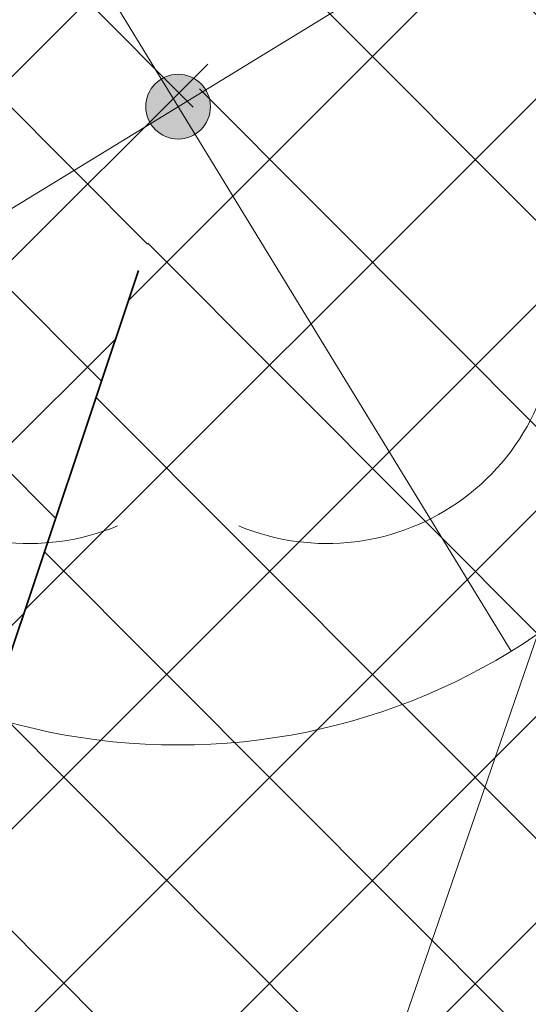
# Model space of a CAD drawing. Header units: metres. Extents: x 6599594 to 6600699, y 5687867 to 5691114.
# Tile 164 of 256: x 6599937.593 to 6599938.379, y 5688839.237 to 5688840.758. Entities that reach past the tile are written whole.
import ezdxf

# ---------------------------------------------------------------- set-up
doc = ezdxf.new("R2010")
doc.units = ezdxf.units.M
doc.header["$MEASUREMENT"] = 0
for name, pattern in [('1', [0]), ('BUF', [0]), ('BUG', [1.5, 1, -0.5]), ('L_0_04', [1.5, 1, -0.5])]:
    doc.linetypes.add(name, pattern=pattern)
doc.layers.get('0').update_dxf_attribs({"color": 253, "linetype": 'CONTINUOUS', "lineweight": 13})
for name, color, linetype, lineweight in [('_kolor chodnik', 50, '1', 5), ('_kolor jezdnia', 4, '1', 0), ('_kolor pobocze', 211, '1', 5), ('_kolor zjazdy kostka', 7, '1', 5), ('_kolor zjazdy tłuczeń', 30, '1', 5), ('_kolor ścieżka @ 1', 10, '1', 0), ('_obrzeze', 10, 'BUG', 35), ('_wycinka', 10, 'BUF', 15), ('OT_Komunikacja', 7, 'CONTINUOUS', 0), ('OT_ZagospodarowanieTerenu', 7, 'CONTINUOUS', 0), ('OT_ZagospodarowanieTerenu_P', 7, 'CONTINUOUS', 0)]:
    doc.layers.add(name, color=color, linetype=linetype, lineweight=lineweight)
pattern_1 = [(45, (0, 0), (-0.1414213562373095, 0.1414213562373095), []), (135, (0, 0), (-0.1414213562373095, -0.1414213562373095), [])]

# ---------------------------------------------------------------- blocks, each defined once
blk = doc.blocks.new('ddddd')
at = {"layer": '_wycinka'}
for p, q in [((6600244.106448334, 5690836.218476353), (6600245.135551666, 5690834.535523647)), ((6600245.462476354, 5690835.891551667), (6600243.779523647, 5690834.862448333))]:
    blk.add_line(p, q, dxfattribs=at)
blk.add_circle((6600244.621, 5690835.377), 0.986329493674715, dxfattribs=at)
blk = doc.blocks.new('147')
at = {"linetype": 'Continuous', "lineweight": 18}
blk.add_hatch(color=0, dxfattribs=at).paths.add_polyline_path([(0, -0.1, 1), (0, 0.1, 1)])
at = {"color": 0, "linetype": 'Continuous', "lineweight": 18}
blk.add_circle((0, 0), 0.1, dxfattribs=at)
for centre, radius, start, end in [((0, 0.8), 0.7, 29.8459319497, 150.1540680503), ((-0.7700000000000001, 0.25), 0.7, 101.6336339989, 222.6626941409), ((0.7700000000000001, 0.25), 0.7, 317.3373058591, 78.3663660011), ((-0.4600000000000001, -0.6400000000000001), 0.71, 174.3693172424, 292.5572466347), ((0.4600000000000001, -0.6400000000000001), 0.71, 247.4427533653, 5.630682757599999)]:
    blk.add_arc(centre, radius, start, end, dxfattribs=at)

msp = doc.modelspace()

# ---------------------------------------------------------------- hatches: boundary and pattern name
at = {"layer": '_kolor chodnik'}
h = msp.add_hatch(dxfattribs=at)
h.set_pattern_fill('ANSI37', color=256, scale=1.6)
h.set_pattern_definition(pattern_1)
h.paths.add_polyline_path([(6599849.938171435, 5688542.085872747), (6599852.232147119, 5688548.938742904), (6599853.573135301, 5688548.489851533), (6599853.827082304, 5688549.248475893), (6599851.793849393, 5688549.929093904), (6599849.895278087, 5688548.982823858), (6599847.823506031, 5688542.793750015)])
edge = h.paths.add_edge_path()
edge.add_line((6600018.106075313, 5689087.454911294), (6600022.42781917, 5689091.229234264))
edge.add_line((6600022.42781917, 5689091.229234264), (6600020.233254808, 5689093.742094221))
edge.add_line((6600020.233254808, 5689093.742094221), (6600017.159471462, 5689091.057656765))
edge.add_arc((6600023.275194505, 5689085.385140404), 8.34143334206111, 137.1531558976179, 148.8016577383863)
edge.add_line((6600016.140105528, 5689089.706021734), (6600018.106075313, 5689087.454911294))
h.paths.add_polyline_path([(6600038.501784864, 5689187.59229436), (6600037.906968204, 5689187.700586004), (6600037.638296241, 5689186.224843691), (6600038.240083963, 5689186.115282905)])
h.paths.add_polyline_path([(6600069.098302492, 5689360.276020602), (6600068.321239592, 5689360.413462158), (6600068.064048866, 5689358.936495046), (6600068.836639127, 5689358.799546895)])
h.paths.add_polyline_path([(6600082.393785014, 5689362.950258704), (6600082.941124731, 5689366.103121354), (6600081.481377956, 5689366.361351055), (6600080.923159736, 5689363.210828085)])
h.paths.add_polyline_path([(6600074.022236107, 5689388.065861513), (6600072.983907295, 5689388.249860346), (6600072.723374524, 5689386.772538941), (6600073.760538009, 5689386.588865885)])
h.paths.add_polyline_path([(6600105.602402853, 5689486.45426531), (6600106.738797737, 5689489.760539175), (6600105.28818975, 5689490.281952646), (6600104.132785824, 5689486.965912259)])
h.paths.add_polyline_path([(6600132.519778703, 5689678.737346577), (6600131.636986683, 5689678.922259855), (6600131.330470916, 5689677.453953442), (6600132.212256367, 5689677.269208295)])
h.paths.add_polyline_path([(6600156.649397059, 5689798.7449027), (6600156.48800471, 5689797.95886096), (6600157.450195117, 5689797.757316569), (6600157.615023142, 5689798.542205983)])
h.paths.add_polyline_path([(6600189.055358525, 5689948.643107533), (6600187.902868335, 5689948.884512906), (6600187.600024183, 5689947.417400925), (6600188.748131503, 5689947.176379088)])
edge = h.paths.add_edge_path()
edge.add_line((6600204.459383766, 5690032.969035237), (6600204.153258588, 5690031.227801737))
edge.add_arc((6600202.328347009, 5690027.299936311), 4.331100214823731, 41.853001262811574, 65.08011546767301, ccw=False)
edge.add_arc((6600032.903931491, 5690051.979071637), 174.020003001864, 352.8070218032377, 353.495463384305)
edge.add_arc((6600202.372679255, 5690027.343587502), 5.999999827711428, 55.12102442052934, 69.64815978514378)
edge = h.paths.add_edge_path()
edge.add_line((6600205.046027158, 5690040.265402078), (6600204.972740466, 5690038.483452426))
edge.add_arc((6600203.986269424, 5690044.401803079), 5.999999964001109, 279.4630688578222, 294.9140560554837)
edge.add_line((6600206.513819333, 5690038.960158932), (6600206.607027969, 5690041.030672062))
edge.add_arc((6600203.986269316, 5690044.401803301), 4.270000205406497, 284.3702444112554, 307.86193139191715, ccw=False)
edge = h.paths.add_edge_path()
edge.add_arc((6600203.547470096, 5690044.558759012), 6.446878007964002, 324.43500910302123, 356.20133685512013, ccw=False)
edge.add_arc((6600203.986269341, 5690044.401803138), 6.000000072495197, 323.2169970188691, 357.4193489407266)
h.paths.add_polyline_path([(6600208.910055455, 5690121.713696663), (6600208.146285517, 5690121.748120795), (6600207.125602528, 5690121.794124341), (6600209.971605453, 5690121.665851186)])
edge = h.paths.add_edge_path()
edge.add_line((6600238.769818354, 5690481.648294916), (6600240.338176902, 5690490.87374652))
edge.add_line((6600240.338176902, 5690490.87374652), (6600241.251295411, 5690510.829461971))
edge.add_line((6600241.251295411, 5690510.829461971), (6600239.524022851, 5690510.928942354))
edge.add_line((6600239.524022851, 5690510.928942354), (6600238.633343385, 5690491.167757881))
edge.add_line((6600238.633343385, 5690491.167757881), (6600234.579716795, 5690467.661262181))
edge.add_line((6600234.579716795, 5690467.661262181), (6600234.449796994, 5690464.966873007))
edge.add_arc((6600242.443669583, 5690464.607462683), 8.001948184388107, 177.4256737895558, 268.2543056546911)
edge.add_line((6600242.199903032, 5690456.609228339), (6600242.216657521, 5690457.359274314))
edge.add_line((6600242.216657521, 5690457.359274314), (6600242.305257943, 5690458.836738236))
edge.add_arc((6600242.444504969, 5690464.607952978), 5.772894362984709, 177.0298084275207, 268.6178439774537, ccw=False)
edge.add_line((6600236.679365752, 5690464.907083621), (6600236.951876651, 5690470.95443634))
edge.add_line((6600236.951876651, 5690470.95443634), (6600238.15078669, 5690478.210832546))
edge.add_line((6600238.15078669, 5690478.210832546), (6600238.769818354, 5690481.648294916))
h.paths.add_polyline_path([(6600238.769818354, 5690481.648294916), (6600238.15078669, 5690478.210832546), (6600239.670056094, 5690477.930590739), (6600240.266710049, 5690481.376366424)])
edge = h.paths.add_edge_path()
edge.add_line((6600223.366500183, 5690460.339976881), (6600223.278629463, 5690457.997544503))
edge.add_arc((6600220.967166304, 5690465.656339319), 7.999999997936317, 286.7940807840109, 300.2738222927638)
edge.add_line((6600225.000231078, 5690458.747331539), (6600225.240084, 5690461.623695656))
edge.add_arc((6600221.105749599, 5690465.648640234), 5.76999998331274, 293.06724424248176, 315.7681070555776, ccw=False)
edge = h.paths.add_edge_path()
edge.add_arc((6600220.025145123, 5690444.676291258), 5.770000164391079, 37.996647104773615, 59.94382588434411, ccw=False)
edge.add_line((6600224.572175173, 5690448.22839199), (6600224.817793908, 5690451.081798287))
edge.add_arc((6600220.025145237, 5690444.676291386), 7.999999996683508, 53.19588653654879, 68.15166733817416)
edge.add_line((6600223.00235276, 5690452.101669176), (6600222.91504296, 5690449.670427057))
edge = h.paths.add_edge_path()
edge.add_arc((6600221.105749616, 5690465.648640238), 7.999999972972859, 328.0222308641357, 357.0132597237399)
edge.add_line((6600229.094882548, 5690465.23180147), (6600229.218816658, 5690467.593604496))
edge.add_line((6600229.218816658, 5690467.593604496), (6600228.218919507, 5690467.645774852))
edge.add_line((6600228.218919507, 5690467.645774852), (6600227.891778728, 5690461.411918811))
h.paths.add_polyline_path([(6600200.980142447, 5690012.236744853), (6600202.317278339, 5690011.956662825), (6600202.522293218, 5690012.935421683), (6600201.182321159, 5690013.216097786)])
h.paths.add_polyline_path([(6600196.457878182, 5689983.98337835), (6600195.202332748, 5689984.246370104), (6600194.899091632, 5689982.777335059), (6600196.150355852, 5689982.515240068)])
edge = h.paths.add_edge_path()
edge.add_line((6600112.305909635, 5689517.991018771), (6600112.691041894, 5689519.807934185))
edge.add_line((6600112.691041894, 5689519.807934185), (6600113.245521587, 5689522.423769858))
edge.add_line((6600113.245521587, 5689522.423769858), (6600111.553124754, 5689522.782507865))
edge.add_line((6600111.553124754, 5689522.782507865), (6600107.405864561, 5689503.21722655))
edge.add_line((6600107.405864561, 5689503.21722655), (6600099.494506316, 5689480.361667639))
edge.add_line((6600099.494506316, 5689480.361667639), (6600099.182814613, 5689478.891218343))
edge.add_arc((6600107.008997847, 5689477.232359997), 8.000059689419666, 168.0325629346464, 257.7529108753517)
edge.add_line((6600105.311960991, 5689469.414366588), (6600105.784990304, 5689471.593619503))
edge.add_arc((6600107.008927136, 5689477.232314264), 5.769999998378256, 168.0321375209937, 257.7533362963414, ccw=False)
edge.add_line((6600101.364343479, 5689478.42879883), (6600101.647245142, 5689479.76342708))
edge.add_line((6600101.647245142, 5689479.76342708), (6600104.132785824, 5689486.965912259))
edge.add_line((6600104.132785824, 5689486.965912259), (6600105.28818975, 5689490.281952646))
edge.add_line((6600105.28818975, 5689490.281952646), (6600108.240043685, 5689498.809726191))
edge.add_line((6600108.240043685, 5689498.809726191), (6600112.305909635, 5689517.991018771))
h.paths.add_polyline_path([(6600136.009573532, 5689645.499114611), (6600138.333647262, 5689645.012304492), (6600138.661671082, 5689646.578318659), (6600134.869459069, 5689647.372651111)])
at = {"layer": '_kolor jezdnia'}
h = msp.add_hatch(dxfattribs=at)
h.set_pattern_fill('ANSI37', color=4, scale=3.5)
h.set_pattern_definition([(45, (0, 0), (-0.3093592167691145, 0.3093592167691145), []), (135, (0, 0), (-0.3093592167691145, -0.3093592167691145), [])])
edge = h.paths.add_edge_path()
edge.add_line((6599833.066047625, 5688539.933393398), (6599850.649511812, 5688527.983462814))
edge.add_arc((6599857.337592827, 5688536.653968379), 10.95025544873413, 169.5012687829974, 232.3548431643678, ccw=False)
edge.add_arc((6599858.085851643, 5688536.618142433), 11.69295282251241, 162.2507788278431, 169.9967502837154, ccw=False)
edge.add_line((6599846.949484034, 5688540.182754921), (6599847.823506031, 5688542.793750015))
edge.add_line((6599847.823506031, 5688542.793750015), (6599849.895278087, 5688548.982823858))
edge.add_line((6599849.895278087, 5688548.982823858), (6599852.434748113, 5688556.56906746))
edge.add_line((6599852.434748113, 5688556.56906746), (6599928.48625871, 5688783.760284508))
edge.add_line((6599928.48625871, 5688783.760284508), (6599931.025728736, 5688791.34652811))
edge.add_line((6599931.025728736, 5688791.34652811), (6599996.657773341, 5688987.411326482))
edge.add_line((6599996.657773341, 5688987.411326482), (6599999.197243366, 5688994.997570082))
edge.add_line((6599999.197243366, 5688994.997570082), (6600021.930100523, 5689062.908193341))
edge.add_line((6600021.930100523, 5689062.908193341), (6600017.620224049, 5689067.371531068))
edge.add_line((6600017.620224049, 5689067.371531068), (6600016.714558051, 5689064.654078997))
edge.add_line((6600016.714558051, 5689064.654078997), (6600012.423620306, 5689051.835617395))
edge.add_line((6600012.423620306, 5689051.835617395), (6600009.884150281, 5689044.249373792))
edge.add_line((6600009.884150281, 5689044.249373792), (6599977.53516164, 5688947.612159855))
edge.add_line((6599977.53516164, 5688947.612159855), (6599974.995691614, 5688940.025916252))
edge.add_line((6599974.995691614, 5688940.025916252), (6599942.096912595, 5688841.746295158))
edge.add_line((6599942.096912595, 5688841.746295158), (6599939.557442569, 5688834.160051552))
edge.add_line((6599939.557442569, 5688834.160051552), (6599882.679288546, 5688664.246042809))
edge.add_line((6599882.679288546, 5688664.246042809), (6599880.139818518, 5688656.659799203))
edge.add_line((6599880.139818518, 5688656.659799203), (6599852.46454386, 5688573.984527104))
edge.add_line((6599852.46454386, 5688573.984527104), (6599842.470137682, 5688544.127903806))
edge.add_arc((6599835.706422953, 5688546.652910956), 7.219660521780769, 248.5480913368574, 339.52856074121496, ccw=False)
h.paths.add_polyline_path([(6600044.653202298, 5689172.271628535), (6600046.276244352, 5689181.431901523), (6600047.759199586, 5689189.801539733), (6600051.0603021, 5689208.432603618), (6600052.368792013, 5689215.817578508), (6600054.808584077, 5689229.587499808), (6600056.11707399, 5689236.972474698), (6600057.346666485, 5689243.912161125), (6600058.655146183, 5689251.297078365), (6600058.831439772, 5689252.292060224), (6600060.098987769, 5689259.445963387), (6600060.139929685, 5689259.677035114), (6600061.407468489, 5689266.830886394), (6600072.329030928, 5689328.470998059), (6600073.637511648, 5689335.855921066), (6600077.337304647, 5689356.73715072), (6600078.820259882, 5689365.106788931), (6600081.142794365, 5689378.214921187), (6600082.538516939, 5689386.092227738), (6600095.187867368, 5689457.483787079), (6600091.082877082, 5689465.8405575), (6600089.043088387, 5689454.328211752), (6600087.870641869, 5689447.711051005), (6600087.560133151, 5689445.958573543), (6600086.562151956, 5689440.326076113), (6600082.433200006, 5689417.022719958), (6600080.95024477, 5689408.65308175), (6600077.202698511, 5689387.502337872), (6600075.719743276, 5689379.132699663), (6600073.469199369, 5689366.430874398), (6600071.986244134, 5689358.061236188), (6600069.98686466, 5689346.776955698), (6600068.591142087, 5689338.899649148), (6600065.559290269, 5689321.78820693), (6600064.163567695, 5689313.910900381), (6600059.719426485, 5689288.828650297), (6600058.323703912, 5689280.951343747), (6600057.563846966, 5689276.662793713), (6600056.168124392, 5689268.785487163), (6600054.804920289, 5689261.091711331), (6600053.409197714, 5689253.21440478), (6600053.264817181, 5689252.399536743), (6600051.869094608, 5689244.522230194), (6600051.183555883, 5689240.653124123), (6600049.787833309, 5689232.775817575), (6600046.593849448, 5689214.749319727), (6600045.198126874, 5689206.872013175), (6600044.41754409, 5689202.466488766), (6600042.934588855, 5689194.096850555), (6600036.429952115, 5689157.38538759), (6600034.946996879, 5689149.01574938), (6600030.579776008, 5689124.367629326), (6600027.529365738, 5689107.151445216), (6600024.895072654, 5689094.014582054), (6600030.583685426, 5689094.264316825), (6600032.945013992, 5689106.191885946), (6600043.170247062, 5689163.901990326)])
edge = h.paths.add_edge_path()
edge.add_line((6600111.106812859, 5689535.144351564), (6600111.256844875, 5689535.85214863))
edge.add_line((6600111.256844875, 5689535.85214863), (6600112.915748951, 5689543.678261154))
edge.add_line((6600112.915748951, 5689543.678261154), (6600117.304772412, 5689564.384094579))
edge.add_line((6600117.304772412, 5689564.384094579), (6600119.067357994, 5689572.699339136))
edge.add_line((6600119.067357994, 5689572.699339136), (6600120.087667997, 5689577.512794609))
edge.add_line((6600120.087667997, 5689577.512794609), (6600121.642890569, 5689584.849775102))
edge.add_line((6600121.642890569, 5689584.849775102), (6600128.436769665, 5689616.900852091))
edge.add_line((6600128.436769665, 5689616.900852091), (6600129.991992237, 5689624.237832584))
edge.add_line((6600129.991992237, 5689624.237832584), (6600132.660554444, 5689636.827148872))
edge.add_line((6600132.660554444, 5689636.827148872), (6600133.208838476, 5689639.444704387))
edge.add_line((6600133.208838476, 5689639.444704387), (6600134.848957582, 5689647.274775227))
edge.add_line((6600134.848957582, 5689647.274775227), (6600138.97649476, 5689666.979995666))
edge.add_line((6600138.97649476, 5689666.979995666), (6600140.51410642, 5689674.320687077))
edge.add_line((6600140.51410642, 5689674.320687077), (6600145.209128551, 5689696.735129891))
edge.add_line((6600145.209128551, 5689696.735129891), (6600146.746740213, 5689704.075821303))
edge.add_line((6600146.746740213, 5689704.075821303), (6600151.462308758, 5689726.588354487))
edge.add_line((6600151.462308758, 5689726.588354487), (6600152.999920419, 5689733.929045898))
edge.add_line((6600152.999920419, 5689733.929045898), (6600155.244070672, 5689744.642813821))
edge.add_line((6600155.244070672, 5689744.642813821), (6600156.781682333, 5689751.983505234))
edge.add_line((6600156.781682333, 5689751.983505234), (6600161.635515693, 5689775.156126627))
edge.add_line((6600161.635515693, 5689775.156126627), (6600163.378142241, 5689783.475576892))
edge.add_line((6600163.378142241, 5689783.475576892), (6600163.850769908, 5689785.731942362))
edge.add_line((6600163.850769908, 5689785.731942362), (6600167.028500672, 5689800.902704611))
edge.add_line((6600167.028500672, 5689800.902704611), (6600179.49088801, 5689860.399222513))
edge.add_line((6600179.49088801, 5689860.399222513), (6600181.233514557, 5689868.718672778))
edge.add_line((6600181.233514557, 5689868.718672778), (6600181.84713393, 5689871.648144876))
edge.add_line((6600181.84713393, 5689871.648144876), (6600183.384745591, 5689878.988836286))
edge.add_line((6600183.384745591, 5689878.988836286), (6600184.935818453, 5689886.393792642))
edge.add_line((6600184.935818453, 5689886.393792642), (6600186.575937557, 5689894.223863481))
edge.add_line((6600186.575937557, 5689894.223863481), (6600194.05133812, 5689929.912074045))
edge.add_line((6600194.05133812, 5689929.912074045), (6600195.691457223, 5689937.742144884))
edge.add_line((6600195.691457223, 5689937.742144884), (6600202.915799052, 5689972.231779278))
edge.add_line((6600202.915799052, 5689972.231779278), (6600204.555918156, 5689980.061850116))
edge.add_line((6600204.555918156, 5689980.061850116), (6600206.062781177, 5689987.255744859))
edge.add_line((6600206.062781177, 5689987.255744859), (6600207.702900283, 5689995.085815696))
edge.add_line((6600207.702900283, 5689995.085815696), (6600210.232559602, 5690007.162628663))
edge.add_line((6600210.232559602, 5690007.162628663), (6600211.694938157, 5690014.144150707))
edge.add_arc((6600028.177652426, 5690052.584442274), 187.5000004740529, 348.1696294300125, 357.4195276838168)
edge.add_line((6600215.487522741, 5690044.142720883), (6600208.310270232, 5690026.480446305))
edge.add_arc((6600032.903933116, 5690051.97907145), 177.2500013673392, 348.1696294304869, 351.7289130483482, ccw=False)
edge.add_line((6600206.38894146, 5690015.640182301), (6600205.966941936, 5690013.625519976))
edge.add_line((6600205.966941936, 5690013.625519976), (6600204.326822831, 5690005.795449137))
edge.add_line((6600204.326822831, 5690005.795449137), (6600197.076961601, 5689971.183982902))
edge.add_line((6600197.076961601, 5689971.183982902), (6600195.334335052, 5689962.864532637))
edge.add_line((6600195.334335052, 5689962.864532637), (6600193.44722506, 5689953.855305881))
edge.add_line((6600193.44722506, 5689953.855305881), (6600191.909227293, 5689946.512771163))
edge.add_line((6600191.909227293, 5689946.512771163), (6600185.496844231, 5689915.899498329))
edge.add_line((6600185.496844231, 5689915.899498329), (6600183.856521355, 5689908.068454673))
edge.add_line((6600183.856521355, 5689908.068454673), (6600182.066605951, 5689899.523243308))
edge.add_line((6600182.066605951, 5689899.523243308), (6600180.32407057, 5689891.204228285))
edge.add_line((6600180.32407057, 5689891.204228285), (6600174.320344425, 5689862.541919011))
edge.add_line((6600174.320344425, 5689862.541919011), (6600172.577809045, 5689854.222903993))
edge.add_line((6600172.577809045, 5689854.222903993), (6600163.663810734, 5689811.666703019))
edge.add_line((6600163.663810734, 5689811.666703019), (6600162.023782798, 5689803.837067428))
edge.add_line((6600162.023782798, 5689803.837067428), (6600160.924220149, 5689798.587659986))
edge.add_line((6600160.924220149, 5689798.587659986), (6600159.279208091, 5689790.734229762))
edge.add_line((6600159.279208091, 5689790.734229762), (6600157.107250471, 5689780.365115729))
edge.add_line((6600157.107250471, 5689780.365115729), (6600155.462238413, 5689772.511685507))
edge.add_line((6600155.462238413, 5689772.511685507), (6600153.380318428, 5689762.572418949))
edge.add_line((6600153.380318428, 5689762.572418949), (6600151.735124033, 5689754.718118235))
edge.add_line((6600151.735124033, 5689754.718118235), (6600148.586504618, 5689739.686336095))
edge.add_line((6600148.586504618, 5689739.686336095), (6600146.885007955, 5689731.563243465))
edge.add_line((6600146.885007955, 5689731.563243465), (6600141.75088822, 5689707.052510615))
edge.add_line((6600141.75088822, 5689707.052510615), (6600140.110896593, 5689699.223048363))
edge.add_line((6600140.110896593, 5689699.223048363), (6600133.483561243, 5689667.583574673))
edge.add_line((6600133.483561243, 5689667.583574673), (6600131.860394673, 5689659.834436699))
edge.add_line((6600131.860394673, 5689659.834436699), (6600131.740984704, 5689659.26436315))
edge.add_line((6600131.740984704, 5689659.26436315), (6600130.117814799, 5689651.515209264))
edge.add_line((6600130.117814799, 5689651.515209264), (6600127.27873359, 5689637.961189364))
edge.add_line((6600127.27873359, 5689637.961189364), (6600126.924568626, 5689636.290366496))
edge.add_line((6600126.924568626, 5689636.290366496), (6600125.166244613, 5689627.995226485))
edge.add_line((6600125.166244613, 5689627.995226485), (6600118.009503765, 5689594.232298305))
edge.add_line((6600118.009503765, 5689594.232298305), (6600116.25117975, 5689585.937158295))
edge.add_line((6600116.25117975, 5689585.937158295), (6600113.665314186, 5689573.737975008))
edge.add_line((6600113.665314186, 5689573.737975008), (6600111.898534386, 5689565.402943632))
edge.add_line((6600111.898534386, 5689565.402943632), (6600104.889982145, 5689532.339115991))
edge.add_line((6600104.889982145, 5689532.339115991), (6600103.22663594, 5689524.492047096))
edge.add_line((6600103.22663594, 5689524.492047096), (6600096.623876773, 5689493.342605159))
edge.add_line((6600096.623876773, 5689493.342605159), (6600094.968986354, 5689485.535427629))
edge.add_line((6600094.968986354, 5689485.535427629), (6600094.300101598, 5689482.379870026))
edge.add_line((6600094.300101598, 5689482.379870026), (6600099.182814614, 5689478.891218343))
edge.add_line((6600099.182814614, 5689478.891218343), (6600099.494506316, 5689480.361667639))
edge.add_line((6600099.494506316, 5689480.361667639), (6600111.106812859, 5689535.144351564))
edge = h.paths.add_edge_path()
edge.add_arc((6600239.213891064, 5690851.400367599), 10.00000000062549, -2.8342403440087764, 76.13703556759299, ccw=False)
edge.add_line((6600249.201658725, 5690850.905901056), (6600249.082723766, 5690848.503524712))
edge.add_line((6600249.082723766, 5690848.503524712), (6600247.016487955, 5690806.767468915))
edge.add_line((6600247.016487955, 5690806.767468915), (6600246.092398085, 5690789.152178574))
edge.add_line((6600246.092398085, 5690789.152178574), (6600233.768116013, 5690572.015170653))
edge.add_line((6600233.768116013, 5690572.015170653), (6600228.959056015, 5690465.296202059))
edge.add_line((6600228.959056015, 5690465.296202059), (6600234.588724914, 5690465.017134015))
edge.add_line((6600234.588724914, 5690465.017134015), (6600239.262540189, 5690571.767576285))
edge.add_line((6600239.262540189, 5690571.767576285), (6600252.50503885, 5690806.400146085))
edge.add_line((6600252.50503885, 5690806.400146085), (6600254.569211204, 5690848.094521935))
edge.add_arc((6600262.559425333, 5690847.6989487), 7.999999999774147, 76.13703557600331, 177.1657596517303, ccw=False)
edge.add_line((6600264.476229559, 5690855.465921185), (6600241.609896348, 5690861.109083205))
edge = h.paths.add_edge_path()
edge.add_line((6600250.031475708, 5690451.625307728), (6600250.231741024, 5690455.772579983))
edge.add_line((6600250.231741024, 5690455.772579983), (6600246.257763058, 5690456.417303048))
edge.add_line((6600246.257763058, 5690456.417303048), (6600242.171761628, 5690456.61060902))
edge.add_arc((6600242.563100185, 5690464.586983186), 7.985968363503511, 176.9123644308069, 267.1911945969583, ccw=False)
edge.add_line((6600234.588724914, 5690465.017134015), (6600228.959056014, 5690465.296202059))
edge.add_arc((6600220.965133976, 5690465.657286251), 8.002072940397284, 267.8289300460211, 357.413716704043, ccw=False)
edge.add_line((6600220.661989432, 5690457.660957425), (6600212.406915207, 5690458.119572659))
edge.add_line((6600212.406915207, 5690458.119572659), (6600208.431872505, 5690457.817501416))
edge.add_line((6600208.431872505, 5690457.817501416), (6600208.233912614, 5690454.548331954))
edge.add_line((6600208.233912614, 5690454.548331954), (6600212.129565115, 5690453.127270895))
edge.add_line((6600212.129565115, 5690453.127270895), (6600218.640548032, 5690452.76554962))
edge.add_line((6600218.640548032, 5690452.76554962), (6600216.486747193, 5690452.885205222))
edge.add_line((6600216.486747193, 5690452.885205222), (6600220.468905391, 5690452.663974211))
edge.add_arc((6600220.025145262, 5690444.676291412), 7.99999997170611, -0.3386579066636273, 86.8201700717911, ccw=False)
edge.add_line((6600228.025005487, 5690444.629006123), (6600227.803602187, 5690439.649256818))
edge.add_line((6600227.803602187, 5690439.649256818), (6600226.885525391, 5690435.936828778))
edge.add_line((6600226.885525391, 5690435.936828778), (6600225.534849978, 5690405.967249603))
edge.add_line((6600225.534849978, 5690405.967249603), (6600226.115199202, 5690402.187514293))
edge.add_line((6600226.115199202, 5690402.187514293), (6600213.445139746, 5690121.008786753))
edge.add_line((6600213.445139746, 5690121.008786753), (6600213.352800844, 5690118.960058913))
edge.add_line((6600213.352800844, 5690118.960058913), (6600209.980184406, 5690044.131649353))
edge.add_arc((6600203.98626942, 5690044.401803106), 5.999999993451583, 257.4162346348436, 357.41934921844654, ccw=False)
edge.add_line((6600202.679069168, 5690038.545931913), (6600201.589735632, 5690033.666039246))
edge.add_line((6600201.589735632, 5690033.666039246), (6600203.67987942, 5690033.199458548))
edge.add_arc((6600202.372679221, 5690027.343587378), 5.999999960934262, -8.27108729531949, 77.41623506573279, ccw=False)
edge.add_line((6600208.310270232, 5690026.480446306), (6600215.487522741, 5690044.142720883))
edge.add_line((6600215.487522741, 5690044.142720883), (6600216.199687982, 5690059.9446614))
edge.add_line((6600216.199687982, 5690059.9446614), (6600216.537356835, 5690067.437056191))
edge.add_line((6600216.537356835, 5690067.437056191), (6600223.893528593, 5690230.66011469))
edge.add_line((6600223.893528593, 5690230.66011469), (6600224.231197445, 5690238.152509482))
edge.add_line((6600224.231197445, 5690238.152509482), (6600233.507835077, 5690443.987992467))
edge.add_arc((6600241.499722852, 5690443.627812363), 7.999999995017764, 87.29208981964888, 177.4195277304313, ccw=False)
edge.add_line((6600241.877677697, 5690451.618879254), (6600246.021541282, 5690451.422886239))
edge.add_line((6600246.021541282, 5690451.422886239), (6600246.427694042, 5690451.44338883))
edge.add_line((6600246.427694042, 5690451.44338883), (6600246.79397003, 5690451.461878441))
edge.add_line((6600246.79397003, 5690451.461878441), (6600250.031475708, 5690451.625307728))
edge = h.paths.add_edge_path()
edge.add_line((6600007.33756506, 5689086.20374581), (6600006.980466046, 5689080.740822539))
edge.add_line((6600006.980466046, 5689080.740822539), (6600007.229745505, 5689080.720859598))
edge.add_line((6600007.229745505, 5689080.720859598), (6600008.093335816, 5689080.601653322))
edge.add_line((6600008.093335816, 5689080.601653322), (6600008.702681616, 5689080.53831051))
edge.add_arc((6600008.140193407, 5689070.554142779), 9.999999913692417, -18.557800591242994, 86.77547804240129, ccw=False)
edge.add_line((6600017.620224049, 5689067.371531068), (6600021.930100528, 5689062.908193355))
edge.add_arc((6599734.83819726, 5689159.011261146), 302.7499967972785, 341.4922000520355, 343.8640860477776)
edge.add_arc((6600034.895369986, 5689072.315877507), 9.581213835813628, 98.63328270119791, 164.5273290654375, ccw=False)
edge.add_line((6600033.457137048, 5689081.788529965), (6600033.832640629, 5689081.798737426))
edge.add_line((6600033.832640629, 5689081.798737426), (6600034.422462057, 5689082.05700874))
edge.add_line((6600034.422462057, 5689082.05700874), (6600036.833623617, 5689082.139040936))
edge.add_line((6600036.833623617, 5689082.139040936), (6600036.730225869, 5689087.148851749))
edge.add_line((6600036.730225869, 5689087.148851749), (6600036.579860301, 5689087.134303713))
edge.add_arc((6600036.479565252, 5689093.136286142), 6.002820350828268, 169.1687651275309, 270.9573417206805, ccw=False)
edge.add_line((6600030.583685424, 5689094.264316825), (6600024.895072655, 5689094.014582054))
edge.add_arc((6600015.200558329, 5689096.162123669), 9.929528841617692, 271.0943432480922, 347.5094668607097, ccw=False)
edge.add_arc((6600014.909438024, 5689089.646776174), 3.446070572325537, 264.4236009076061, 278.0194998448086, ccw=False)
edge.add_line((6600014.574573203, 5689086.217014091), (6600014.299554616, 5689086.232508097))
edge.add_line((6600014.299554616, 5689086.232508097), (6600010.474232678, 5689086.448019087))
edge.add_line((6600010.474232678, 5689086.448019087), (6600007.33756506, 5689086.20374581))
edge = h.paths.add_edge_path()
edge.add_line((6600105.490725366, 5689463.953528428), (6600106.927559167, 5689464.047234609))
edge.add_line((6600106.927559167, 5689464.047234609), (6600107.835, 5689468.66))
edge.add_line((6600107.835, 5689468.66), (6600105.311960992, 5689469.414366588))
edge.add_arc((6600107.008997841, 5689477.232359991), 8.000059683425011, 168.0325628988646, 257.75291091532, ccw=False)
edge.add_line((6600099.182814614, 5689478.891218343), (6600094.300101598, 5689482.379870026))
edge.add_arc((6600586.245114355, 5689378.104238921), 502.8750369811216, 168.032376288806, 169.9522165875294)
edge.add_line((6600091.082877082, 5689465.8405575), (6600095.187867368, 5689457.483787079))
edge.add_arc((6600103.065173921, 5689456.088064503), 8.000000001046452, 77.7533362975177, 169.9524553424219, ccw=False)
edge.add_line((6600104.762140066, 5689463.906012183), (6600105.490725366, 5689463.953528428))
at = {"layer": '_kolor pobocze'}
h = msp.add_hatch(dxfattribs=at)
h.set_pattern_fill('ANSI37', color=256, scale=1.6)
h.set_pattern_definition(pattern_1)
edge = h.paths.add_edge_path()
edge.add_line((6600035.926965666, 5689101.569442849), (6600036.046865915, 5689102.311543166))
edge.add_arc((6600058.171848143, 5689233.778275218), 133.3154772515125, 259.4578941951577, 260.4470163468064, ccw=False)
edge.add_line((6600033.780707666, 5689102.713067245), (6600032.142559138, 5689101.847662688))
edge.add_arc((6599734.838175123, 5689159.011266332), 302.7500195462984, 347.6801154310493, 349.11639019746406, ccw=False)
edge.add_arc((6600036.478170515, 5689093.133441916), 6.000000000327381, 167.68011541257, 271.5571101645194)
edge.add_line((6600036.64121064, 5689087.1356575), (6600036.730491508, 5689087.137804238))
edge.add_line((6600036.730491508, 5689087.137804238), (6600036.712463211, 5689087.887583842))
edge.add_line((6600036.712463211, 5689087.887583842), (6600036.559840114, 5689087.884077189))
edge.add_arc((6600036.482532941, 5689093.14290691), 5.259397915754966, 170.6455005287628, 270.8422131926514, ccw=False)
edge.add_arc((6600545.796425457, 5688991.216220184), 524.6691769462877, 167.9170060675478, 168.7028219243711, ccw=False)
edge.add_line((6600032.751078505, 5689101.044345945), (6600034.011432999, 5689101.917298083))
edge.add_line((6600034.011432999, 5689101.917298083), (6600035.926965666, 5689101.569442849))
edge = h.paths.add_edge_path()
edge.add_line((6600002.828843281, 5688994.032881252), (6600003.066918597, 5688994.74409159))
edge.add_line((6600003.066918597, 5688994.74409159), (6600001.227880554, 5688995.359703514))
edge.add_line((6600001.227880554, 5688995.359703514), (6600000.55876659, 5688996.702196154))
edge.add_line((6600000.55876659, 5688996.702196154), (6600022.641310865, 5689062.67011804))
edge.add_arc((6599734.838193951, 5689159.011262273), 303.5000002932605, 341.4922000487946, 343.8640860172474)
edge.add_arc((6600035.267451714, 5689072.092773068), 9.250000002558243, 91.55711016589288, 163.8640860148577, ccw=False)
edge.add_line((6600035.016098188, 5689081.339357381), (6600036.868703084, 5689081.389717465))
edge.add_line((6600036.868703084, 5689081.389717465), (6600036.850674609, 5689082.139504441))
edge.add_line((6600036.850674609, 5689082.139504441), (6600034.99571817, 5689082.089080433))
edge.add_arc((6600035.267451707, 5689072.092773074), 9.999999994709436, 91.55711014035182, 163.8640860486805)
edge.add_arc((6599734.838192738, 5689159.011262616), 302.7500015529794, 341.4922000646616, 343.8640860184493, ccw=False)
edge.add_line((6600021.930100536, 5689062.908193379), (6599999.748942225, 5688996.645678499))
edge.add_line((6599999.748942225, 5688996.645678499), (6600000.695212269, 5688994.747107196))
edge.add_line((6600000.695212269, 5688994.747107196), (6600002.828843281, 5688994.032881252))
h.paths.add_polyline_path([(6599971.7492186, 5688907.297112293), (6599971.084233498, 5688908.631320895), (6599997.822068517, 5688988.526766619), (6599999.164561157, 5688989.195880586), (6600001.003599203, 5688988.580268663), (6600001.241674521, 5688989.291479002), (6599999.108043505, 5688990.005704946), (6599997.209472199, 5688989.059434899), (6599970.270280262, 5688908.583087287), (6599971.216550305, 5688906.684515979), (6599973.350181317, 5688905.970290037), (6599973.588256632, 5688906.681500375)])
h.paths.add_polyline_path([(6599932.504667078, 5688790.060553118), (6599931.835553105, 5688791.403045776), (6599968.343406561, 5688900.4641754), (6599969.685899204, 5688901.133289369), (6599971.524937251, 5688900.517677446), (6599971.763012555, 5688901.228887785), (6599969.629381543, 5688901.94311373), (6599967.730810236, 5688900.996843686), (6599931.025728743, 5688791.34652811), (6599931.971998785, 5688789.447956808), (6599934.105629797, 5688788.73373086), (6599934.343705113, 5688789.4449412)])
at = {"layer": '_kolor zjazdy kostka'}
h = msp.add_hatch(dxfattribs=at)
h.set_pattern_fill('ANSI37', color=256, scale=1.6)
h.set_pattern_definition(pattern_1)
h.paths.add_polyline_path([(6600244.137440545, 5690813.934732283), (6600242.369522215, 5690814.022127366), (6600242.097568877, 5690808.528921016), (6600243.865482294, 5690808.441426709)])
h.paths.add_polyline_path([(6600247.012128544, 5690806.679412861), (6600247.442736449, 5690815.377295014), (6600247.393289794, 5690814.378518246), (6600247.113277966, 5690808.722537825)])
h.paths.add_polyline_path([(6600242.297085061, 5690788.088808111), (6600240.958726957, 5690788.155683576), (6600240.648818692, 5690782.664569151), (6600241.987258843, 5690782.599147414)])
h.paths.add_polyline_path([(6600245.558275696, 5690780.919298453), (6600246.037231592, 5690789.405686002), (6600244.985820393, 5690788.453468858), (6600244.612601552, 5690781.981345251)])
h.paths.add_polyline_path([(6600241.348405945, 5690723.711515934), (6600242.272017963, 5690722.691689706), (6600242.749709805, 5690731.155680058), (6600241.698138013, 5690730.203317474), (6600241.472690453, 5690726.27550499)])
h.paths.add_polyline_path([(6600225.772794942, 5690394.589141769), (6600224.731429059, 5690393.637598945), (6600224.461246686, 5690387.644646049), (6600225.412923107, 5690386.603142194)])
h.paths.add_polyline_path([(6600223.012390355, 5690333.280720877), (6600223.372595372, 5690341.272607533), (6600222.32835346, 5690340.318436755), (6600222.058239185, 5690334.324941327)])
h.paths.add_polyline_path([(6600215.496388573, 5690166.390602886), (6600215.856593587, 5690174.382489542), (6600214.812834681, 5690173.428760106), (6600214.542018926, 5690167.435062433)])
h.paths.add_polyline_path([(6600212.446537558, 5690121.053392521), (6600213.399499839, 5690120.010473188), (6600213.788744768, 5690128.503024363), (6600212.745135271, 5690127.54943145)])
h.paths.add_polyline_path([(6600209.977420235, 5690121.665589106), (6600210.225142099, 5690127.162117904), (6600207.346107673, 5690127.291879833), (6600207.119593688, 5690121.794395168)])
h.paths.add_polyline_path([(6600207.950178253, 5690070.725854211), (6600204.880846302, 5690070.828947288), (6600204.643784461, 5690065.333808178), (6600207.702521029, 5690065.204598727)])
h.paths.add_polyline_path([(6600200.981479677, 5690012.236464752), (6600199.969248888, 5690007.339980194), (6600201.282587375, 5690007.064882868), (6600202.31726072, 5690011.956666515)])
h.paths.add_polyline_path([(6600193.613960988, 5689970.406358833), (6600192.398010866, 5689970.660657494), (6600191.286205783, 5689965.274578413), (6600192.486379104, 5689965.023185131)])
h.paths.add_polyline_path([(6600189.061271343, 5689948.671423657), (6600189.98413328, 5689953.050774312), (6600188.818902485, 5689953.32186217), (6600187.908781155, 5689948.91282903)])
h.paths.add_polyline_path([(6600180.976201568, 5689915.317449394), (6600179.952861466, 5689910.421322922), (6600181.008474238, 5689910.200199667), (6600182.033843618, 5689915.09540201)])
h.paths.add_polyline_path([(6600176.508279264, 5689893.538690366), (6600177.476023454, 5689893.335973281), (6600178.603605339, 5689898.719146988), (6600177.636002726, 5689898.922290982)])
h.paths.add_polyline_path([(6600179.28182965, 5689859.401159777), (6600180.522246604, 5689860.211927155), (6600181.057490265, 5689860.561775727), (6600183.598022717, 5689860.029600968), (6600184.726606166, 5689865.412570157), (6600182.186324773, 5689865.943033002), (6600181.604764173, 5689866.832779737), (6600181.024456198, 5689867.720610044)])
h.paths.add_polyline_path([(6600160.200810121, 5689810.862606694), (6600159.232772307, 5689811.065842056), (6600158.207991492, 5689806.171529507), (6600159.175735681, 5689805.968812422)])
h.paths.add_polyline_path([(6600156.49391753, 5689797.987177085), (6600155.463416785, 5689793.068691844), (6600156.431160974, 5689792.865974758), (6600157.461419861, 5689797.784520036)])
edge = h.paths.add_edge_path()
edge.add_arc((6600173.111981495, 5689800.679690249), 5.999999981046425, 204.673115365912, 239.5411154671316, ccw=False)
edge.add_arc((6600173.162096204, 5689800.685330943), 6.047914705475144, 168.3203586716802, 204.5234866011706, ccw=False)
edge.add_line((6600167.239404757, 5689801.9096668), (6600163.651667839, 5689784.781499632))
edge.add_arc((6600169.524220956, 5689783.551410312), 5.999999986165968, 139.2146049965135, 168.1696294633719, ccw=False)
edge.add_arc((6600169.524220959, 5689783.551410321), 5.999999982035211, 96.80962310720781, 139.2146050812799, ccw=False)
edge.add_line((6600168.812796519, 5689789.509083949), (6600170.070461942, 5689795.507731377))
h.paths.add_polyline_path([(6600163.526364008, 5689776.866746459), (6600166.051243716, 5689776.337874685), (6600167.179826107, 5689781.720838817), (6600164.653945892, 5689782.249920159), (6600163.941148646, 5689783.340449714), (6600163.493329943, 5689784.025580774), (6600161.750703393, 5689775.706130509), (6600162.438017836, 5689776.155376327)])
h.paths.add_polyline_path([(6600152.614191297, 5689774.643430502), (6600153.639138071, 5689779.536616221), (6600152.646757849, 5689779.744928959), (6600151.646447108, 5689774.846147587)])
h.paths.add_polyline_path([(6600150.121074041, 5689767.466820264), (6600148.177624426, 5689758.16795459), (6600149.115997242, 5689757.971390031), (6600151.066362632, 5689767.268392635)])
h.paths.add_polyline_path([(6600142.970741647, 5689739.332500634), (6600141.888449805, 5689734.142420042), (6600144.036614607, 5689733.695518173), (6600145.123068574, 5689738.882330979)])
h.paths.add_polyline_path([(6600136.256357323, 5689701.052153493), (6600137.154085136, 5689700.864096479), (6600138.287960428, 5689706.274871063), (6600137.386492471, 5689706.464182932)])
h.paths.add_polyline_path([(6600130.081494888, 5689667.099389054), (6600129.212847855, 5689667.281639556), (6600128.083282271, 5689661.898895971), (6600128.953953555, 5689661.716447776)])
h.paths.add_polyline_path([(6600128.397394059, 5689659.030340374), (6600127.554144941, 5689659.207226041), (6600126.49340855, 5689653.810049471), (6600127.269860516, 5689653.647397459)])
h.paths.add_polyline_path([(6600134.990411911, 5689640.633636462), (6600137.30714639, 5689640.148363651), (6600138.339560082, 5689645.040620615), (6600136.015486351, 5689645.500958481), (6600135.435178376, 5689646.388788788), (6600134.8548704, 5689647.276619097), (6600133.214751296, 5689639.446548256), (6600134.102581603, 5689640.026856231)])
h.paths.add_polyline_path([(6600122.164164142, 5689634.294831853), (6600121.024067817, 5689628.914244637), (6600122.015114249, 5689628.705875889), (6600123.155614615, 5689634.086346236)])
h.paths.add_polyline_path([(6600114.54207576, 5689593.450769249), (6600113.493359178, 5689593.398339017), (6600112.364315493, 5689588.045694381), (6600113.29076438, 5689587.54753241)])
h.paths.add_polyline_path([(6600110.194543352, 5689572.941097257), (6600109.20781945, 5689573.148880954), (6600108.067717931, 5689567.768269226), (6600109.05014319, 5689567.535215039)])
h.paths.add_polyline_path([(6600119.083213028, 5689565.540446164), (6600119.089125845, 5689565.542290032), (6600121.462438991, 5689565.065690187), (6600122.598093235, 5689570.447168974), (6600120.229622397, 5689570.949214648), (6600119.651446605, 5689571.8119627), (6600119.073270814, 5689572.727655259), (6600117.310757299, 5689564.412754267)])
h.paths.add_polyline_path([(6600101.698666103, 5689532.937884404), (6600100.730666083, 5689533.141679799), (6600099.694214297, 5689528.250234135), (6600100.669121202, 5689528.045267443)])
h.paths.add_polyline_path([(6600094.064021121, 5689496.827028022), (6600093.080194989, 5689497.033910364), (6600092.036590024, 5689492.143967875), (6600093.038865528, 5689491.933250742)])
h.paths.add_polyline_path([(6600083.709836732, 5689453.74980843), (6600082.738586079, 5689448.336231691), (6600084.647281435, 5689448.027407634), (6600085.606840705, 5689453.416583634)])
h.paths.add_polyline_path([(6600084.434394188, 5689446.82589514), (6600083.348896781, 5689447.018140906), (6600082.567374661, 5689442.58660872), (6600083.649300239, 5689442.394910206)])
h.paths.add_polyline_path([(6600078.04194071, 5689410.721110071), (6600078.996952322, 5689416.137564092), (6600078.054833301, 5689416.304853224), (6600077.111232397, 5689410.886043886)])
h.paths.add_polyline_path([(6600072.911565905, 5689386.768652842), (6600071.960466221, 5689381.312635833), (6600072.800073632, 5689381.16322159), (6600073.766450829, 5689386.590709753)])
h.paths.add_polyline_path([(6600082.887400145, 5689379.432062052), (6600085.278102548, 5689379.03494316), (6600086.160383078, 5689383.956496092), (6600083.759726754, 5689384.355378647), (6600083.152078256, 5689385.224725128), (6600082.544429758, 5689386.094071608), (6600081.148707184, 5689378.216765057), (6600082.018053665, 5689378.824413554)])
h.paths.add_polyline_path([(6600080.731401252, 5689363.247695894), (6600080.041469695, 5689363.369939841), (6600079.433821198, 5689364.239286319), (6600078.8261727, 5689365.1086328), (6600077.343217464, 5689356.73899459), (6600078.212563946, 5689357.346643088), (6600079.081910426, 5689357.954291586), (6600081.429189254, 5689357.564866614), (6600082.388748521, 5689362.980514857)])
h.paths.add_polyline_path([(6600069.104215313, 5689360.304336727), (6600070.063917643, 5689365.720487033), (6600069.2708267, 5689365.861009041), (6600068.327152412, 5689360.441778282)])
h.paths.add_polyline_path([(6600066.550616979, 5689345.891799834), (6600065.546169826, 5689346.069805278), (6600064.677796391, 5689341.145792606), (6600065.678290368, 5689340.968483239)])
h.paths.add_polyline_path([(6600061.138656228, 5689321.077501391), (6600060.270282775, 5689316.15348863), (6600061.250715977, 5689315.979734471), (6600062.127590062, 5689320.902245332)])
h.paths.add_polyline_path([(6600055.325252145, 5689288.11325564), (6600054.456878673, 5689283.189242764), (6600055.410852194, 5689283.020177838), (6600056.283178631, 5689287.917022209)])
h.paths.add_polyline_path([(6600048.045675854, 5689182.819289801), (6600050.371939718, 5689182.407116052), (6600051.31444535, 5689187.67761207), (6600048.980409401, 5689188.064690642), (6600048.372760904, 5689188.934037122), (6600047.765112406, 5689189.803383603), (6600046.306982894, 5689181.603992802), (6600046.972918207, 5689182.069462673)])
h.paths.add_polyline_path([(6600040.943690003, 5689201.374141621), (6600039.339175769, 5689201.66987967), (6600038.429882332, 5689196.244216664), (6600039.984130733, 5689195.958493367)])
h.paths.add_polyline_path([(6600032.993704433, 5689156.473759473), (6600032.278185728, 5689156.600537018), (6600031.299242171, 5689151.188930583), (6600032.034145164, 5689151.058111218)])
h.paths.add_polyline_path([(6600026.309179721, 5689123.603833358), (6600025.417362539, 5689118.683970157), (6600026.271201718, 5689118.532684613), (6600027.143528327, 5689123.456001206)])
h.paths.add_polyline_path([(6600013.302986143, 5689054.462576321), (6600015.842456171, 5689062.048819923), (6600014.576741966, 5689061.417973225), (6600012.672139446, 5689055.728290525)])
h.paths.add_polyline_path([(6599974.547216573, 5688938.686171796), (6599977.086686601, 5688946.272415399), (6599975.820972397, 5688945.641568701), (6599973.916369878, 5688939.951886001)])
h.paths.add_polyline_path([(6599942.102825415, 5688841.748139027), (6599940.837111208, 5688841.117292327), (6599938.932508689, 5688835.427609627), (6599939.563355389, 5688834.161895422)])
h.paths.add_polyline_path([(6599882.685201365, 5688664.247886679), (6599881.419487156, 5688663.617039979), (6599879.514884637, 5688657.927357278), (6599880.145731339, 5688656.661643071)])
h.paths.add_polyline_path([(6599851.799762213, 5688549.930937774), (6599853.832995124, 5688549.250319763), (6599855.42016389, 5688553.991722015), (6599853.386930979, 5688554.672340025), (6599852.913795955, 5688555.621625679), (6599852.440660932, 5688556.570911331), (6599849.901190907, 5688548.984667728)])
h.paths.add_polyline_path([(6600233.581687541, 5690586.458647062), (6600234.520016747, 5690585.337735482), (6600234.976631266, 5690593.428266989), (6600233.922640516, 5690592.499827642)])
h.paths.add_polyline_path([(6600231.72837122, 5690526.750719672), (6600230.676277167, 5690525.793817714), (6600230.420013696, 5690519.782861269), (6600231.363586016, 5690518.655686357)])
h.paths.add_polyline_path([(6600237.577122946, 5690639.505119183), (6600236.516490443, 5690638.540451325), (6600236.176926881, 5690632.541599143), (6600237.1204992, 5690631.41442423)])
h.paths.add_polyline_path([(6600238.927801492, 5690681.139540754), (6600239.8637879, 5690680.021427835), (6600240.320411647, 5690688.112122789), (6600239.268317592, 5690687.155220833)])
h.paths.add_polyline_path([(6600218.12228406, 5690224.814875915), (6600217.079933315, 5690223.86243318), (6600216.809648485, 5690217.865326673), (6600217.762143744, 5690216.822918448)])
h.paths.add_polyline_path([(6600219.363739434, 5690274.535639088), (6600220.31588625, 5690273.493612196), (6600220.675810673, 5690281.480778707), (6600219.633750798, 5690280.528598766)])
h.paths.add_polyline_path([(6600168.759867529, 5689856.554734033), (6600169.729143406, 5689856.3516961), (6600170.857343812, 5689861.737822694), (6600169.889741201, 5689861.940966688)])
h.paths.add_polyline_path([(6600168.841833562, 5689852.115601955), (6600167.871405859, 5689852.319339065), (6600166.844894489, 5689847.425845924), (6600167.816759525, 5689847.221809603)])
at = {"layer": '_kolor zjazdy tłuczeń'}
h = msp.add_hatch(dxfattribs=at)
h.set_pattern_fill('ANSI37', color=256, scale=1.6)
h.set_pattern_definition(pattern_1)
h.paths.add_polyline_path([(6600071.738584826, 5689316.541189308), (6600074.002160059, 5689316.139947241), (6600074.821286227, 5689320.564809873), (6600072.52373066, 5689320.972165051), (6600071.758724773, 5689322.066638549), (6600071.308433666, 5689322.710858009), (6600069.999891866, 5689315.325892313), (6600070.869299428, 5689315.933583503)])
h.paths.add_polyline_path([(6600061.837619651, 5689260.66121769), (6600065.403572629, 5689260.029392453), (6600066.188084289, 5689264.460480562), (6600062.622765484, 5689265.092193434), (6600062.015116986, 5689265.961539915), (6600061.407468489, 5689266.830886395), (6600060.139929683, 5689259.677035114), (6600060.036255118, 5689259.091907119), (6600060.968334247, 5689260.053611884)])
h.paths.add_polyline_path([(6600054.121686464, 5689275.749321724), (6600049.353940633, 5689276.594248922), (6600048.563196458, 5689272.164286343), (6600053.336592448, 5689271.318336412)])
h.paths.add_polyline_path([(6600051.362759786, 5689260.178239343), (6600046.575145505, 5689261.026687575), (6600045.696540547, 5689256.104505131), (6600050.490433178, 5689255.254922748)])
h.paths.add_polyline_path([(6600049.822656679, 5689251.486064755), (6600049.559351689, 5689250), (6600049.309277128, 5689248.588606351), (6600048.950330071, 5689246.562748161)])
h.paths.add_polyline_path([(6600047.741395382, 5689239.739652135), (6600042.927602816, 5689240.5921676), (6600042.049096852, 5689235.670539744), (6600046.869068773, 5689234.816335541)])
h.paths.add_polyline_path([(6600054.808584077, 5689229.587499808), (6600055.677930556, 5689230.195148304), (6600056.547277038, 5689230.802796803), (6600060.116611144, 5689230.170372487), (6600060.901070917, 5689234.601469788), (6600057.332370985, 5689235.233781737), (6600056.724722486, 5689236.103128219), (6600056.117073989, 5689236.972474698)])
h.paths.add_polyline_path([(6600057.608354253, 5689245.389098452), (6600057.89849587, 5689247.026626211), (6600058.129179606, 5689248.328580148), (6600058.393448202, 5689249.820083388), (6600058.524297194, 5689250.558580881), (6600058.655146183, 5689251.297078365), (6600057.346666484, 5689243.912161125), (6600057.477515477, 5689244.650658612)])
h.paths.add_polyline_path([(6600060.098987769, 5689259.445963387), (6600058.727765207, 5689251.706932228), (6600059.941512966, 5689252.555307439), (6600060.466458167, 5689252.922229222), (6600064.033202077, 5689252.290263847), (6600064.817708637, 5689256.721352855), (6600061.251552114, 5689257.353214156), (6600060.448868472, 5689258.501592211), (6600060.036255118, 5689259.091907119)])
h.paths.add_polyline_path([(6600045.065773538, 5689224.587510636), (6600040.223948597, 5689225.445565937), (6600039.34534368, 5689220.523383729), (6600044.184647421, 5689219.665753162)])
h.paths.add_polyline_path([(6600051.807328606, 5689212.648740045), (6600053.546021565, 5689213.864037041), (6600057.117339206, 5689213.231261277), (6600057.158908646, 5689213.462503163), (6600056.685976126, 5689210.795034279), (6600057.988775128, 5689218.149697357), (6600054.417482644, 5689218.782468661), (6600053.202185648, 5689220.521161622)])
h.paths.add_polyline_path([(6600044.653202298, 5689172.271628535), (6600043.131958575, 5689163.685894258), (6600043.720910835, 5689164.09755516), (6600044.870651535, 5689164.901191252), (6600047.172110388, 5689164.493252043), (6600048.178122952, 5689170.123537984), (6600045.868499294, 5689170.532935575), (6600045.260850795, 5689171.402282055)])
h.paths.add_polyline_path([(6600011.927798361, 5689061.806776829), (6600010.473178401, 5689062.264357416), (6600008.88600963, 5689057.522955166), (6600010.308430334, 5689057.04680453)])
h.paths.add_polyline_path([(6599999.962386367, 5688989.719716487), (6600001.241674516, 5688989.291478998), (6600002.277144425, 5688992.384772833), (6600002.82884328, 5688994.032881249), (6600000.695212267, 5688994.747107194), (6599999.748942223, 5688996.645678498), (6599997.209472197, 5688989.059434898), (6599999.108043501, 5688990.005704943)])
h.paths.add_polyline_path([(6599973.139829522, 5688946.01180226), (6599971.717408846, 5688946.487952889), (6599970.130240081, 5688941.746550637), (6599971.552660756, 5688941.270400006)])
h.paths.add_polyline_path([(6599938.150055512, 5688841.485682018), (6599936.727634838, 5688841.961832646), (6599935.140466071, 5688837.220430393), (6599936.562886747, 5688836.744279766)])
h.paths.add_polyline_path([(6599930.384830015, 5688784.706554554), (6599932.51846103, 5688783.992328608), (6599934.105629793, 5688788.733730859), (6599931.971998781, 5688789.447956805), (6599931.498863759, 5688790.397242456), (6599931.025728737, 5688791.34652811), (6599928.48625871, 5688783.760284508), (6599929.435544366, 5688784.233419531)])
h.paths.add_polyline_path([(6599878.732431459, 5688663.985429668), (6599877.310010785, 5688664.461580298), (6599875.722842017, 5688659.720178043), (6599877.145262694, 5688659.244027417)])
at = {"layer": '_kolor ścieżka @ 1'}
h = msp.add_hatch(dxfattribs=at)
h.set_pattern_fill('ANSI37', color=10, scale=1.8)
h.set_pattern_definition([(45, (0, 0), (-0.1590990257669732, 0.1590990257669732), []), (135, (0, 0), (-0.1590990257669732, -0.1590990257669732), [])])
edge = h.paths.add_edge_path()
edge.add_line((6599877.145262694, 5688659.244027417), (6599854.614951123, 5688591.938475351))
edge.add_line((6599854.614951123, 5688591.938475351), (6599854.214414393, 5688589.387325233))
edge.add_line((6599854.214414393, 5688589.387325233), (6599839.435327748, 5688545.233719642))
edge.add_arc((6599834.523035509, 5688547.748213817), 5.518450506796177, 246.51508714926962, 332.8930934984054, ccw=False)
edge.add_line((6599832.323891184, 5688542.686883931), (6599836.925902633, 5688539.594394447))
edge.add_arc((6599835.881373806, 5688546.52869976), 7.012533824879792, 278.5661808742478, 339.9794081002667)
edge.add_line((6599842.470137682, 5688544.127903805), (6599857.359687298, 5688588.607952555))
edge.add_line((6599857.359687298, 5688588.607952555), (6599857.303782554, 5688591.591210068))
edge.add_line((6599857.303782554, 5688591.591210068), (6599879.508971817, 5688657.925513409))
edge.add_line((6599879.508971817, 5688657.925513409), (6599879.193548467, 5688658.558370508))
edge.add_line((6599879.193548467, 5688658.558370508), (6599877.145262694, 5688659.244027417))
h.paths.add_polyline_path([(6599879.193548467, 5688658.558370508), (6599879.508971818, 5688657.925513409), (6599881.413574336, 5688663.615196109), (6599880.780717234, 5688663.299772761), (6599878.732431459, 5688663.985429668), (6599877.145262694, 5688659.244027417)])
h.paths.add_polyline_path([(6599938.92659587, 5688835.425765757), (6599938.611172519, 5688836.058622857), (6599936.562886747, 5688836.744279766), (6599878.732431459, 5688663.985429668), (6599880.780717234, 5688663.299772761), (6599881.413574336, 5688663.615196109)])
h.paths.add_polyline_path([(6599974.364844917, 5688941.291630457), (6599974.049421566, 5688941.924487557), (6599972.001135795, 5688942.610144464), (6599936.562886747, 5688836.744279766), (6599938.611172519, 5688836.058622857), (6599938.92659587, 5688835.425765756)])
h.paths.add_polyline_path([(6599974.049421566, 5688941.924487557), (6599974.364844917, 5688941.291630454), (6600009.253303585, 5689045.515087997), (6600008.937880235, 5689046.147945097), (6600006.889594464, 5689046.833602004), (6599972.001135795, 5688942.610144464)])
h.paths.add_polyline_path([(6600008.937880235, 5689046.147945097), (6600009.253303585, 5689045.515087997), (6600011.157906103, 5689051.204770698), (6600010.525049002, 5689050.889347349), (6600008.476763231, 5689051.575004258), (6600006.889594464, 5689046.833602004)])
edge = h.paths.add_edge_path()
edge.add_arc((6599858.085851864, 5688536.618142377), 11.69295304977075, 162.2507788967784, 169.9967501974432)
edge.add_line((6599846.570656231, 5688538.649255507), (6599849.824991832, 5688528.706403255))
edge.add_line((6599849.824991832, 5688528.706403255), (6599853.13552, 5688528.731057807))
edge.add_line((6599853.13552, 5688528.731057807), (6599849.868997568, 5688538.728963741))
edge.add_line((6599849.868997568, 5688538.728963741), (6599850.886451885, 5688541.768438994))
edge.add_line((6599850.886451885, 5688541.768438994), (6599849.938171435, 5688542.085872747))
edge.add_line((6599849.938171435, 5688542.085872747), (6599847.823506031, 5688542.793750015))
edge.add_line((6599847.823506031, 5688542.793750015), (6599846.949484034, 5688540.182754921))
edge = h.paths.add_edge_path()
edge.add_arc((6600008.743460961, 5689068.123037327), 7.659999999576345, 341.4922000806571, 372.1491631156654)
edge.add_line((6600016.231900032, 5689069.735141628), (6600014.371922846, 5689078.374983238))
edge.add_arc((6600008.140193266, 5689070.554142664), 10.00000004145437, 51.45178747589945, 78.26461791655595)
edge.add_line((6600010.174112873, 5689080.345116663), (6600010.018184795, 5689077.57739322))
edge.add_arc((6600009.814745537, 5689075.098871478), 2.486856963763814, 14.594442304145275, 85.30763078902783, ccw=False)
edge.add_line((6600012.221360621, 5689075.725498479), (6600013.747330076, 5689068.63716722))
edge.add_line((6600013.747330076, 5689068.63716722), (6600013.596857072, 5689066.921144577))
edge.add_line((6600013.596857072, 5689066.921144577), (6600008.476763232, 5689051.575004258))
edge.add_line((6600008.476763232, 5689051.575004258), (6600010.525049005, 5689050.889347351))
edge.add_line((6600010.525049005, 5689050.889347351), (6600011.157906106, 5689051.204770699))
edge.add_line((6600011.157906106, 5689051.204770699), (6600016.007289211, 5689065.69149478))

# ---------------------------------------------------------------- linework, layer by layer
at = {"layer": '_obrzeze'}
msp.add_line((6600013.484863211, 5689066.53586856), (6599854.614951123, 5688591.938475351), dxfattribs=at)
at = {"layer": 'OT_Komunikacja', "linetype": 'Continuous', "flags": 128}
msp.add_lwpolyline([(6599866.536, 5688624.141), (6599877.057, 5688656.064999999), (6599884.335, 5688677.317999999), (6599889.136, 5688692.481), (6599895.841, 5688711.497), (6599905.455, 5688740.437999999), (6599916.5, 5688773.850999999), (6599925.59, 5688801.046), (6599935.457, 5688831.303), (6599947.402999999, 5688865.905)], dxfattribs=at)
at = {"layer": 'OT_ZagospodarowanieTerenu', "linetype": 'L_0_04', "flags": 128}
msp.add_lwpolyline([(6599889.136, 5688692.481), (6599884.883999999, 5688713.286999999), (6599891.079999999, 5688719.837), (6599901.178999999, 5688741.971), (6599912.576, 5688775.531), (6599922.112, 5688804.271999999), (6599932.318, 5688831.868), (6599945.899, 5688866.467), (6599947.402999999, 5688865.905), (6599935.457, 5688831.303), (6599925.59, 5688801.046), (6599916.5, 5688773.850999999), (6599905.455, 5688740.437999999), (6599895.841, 5688711.497)], close=True, dxfattribs=at)
at = {"layer": 'OT_ZagospodarowanieTerenu_P'}
msp.add_point((6599937.838, 5688840.624), dxfattribs=at)

# ---------------------------------------------------------------- block references
at = {"layer": '_wycinka'}
msp.add_blockref('ddddd', (-306.7829999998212, -1994.753000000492), dxfattribs=at)
at = {"layer": 'OT_ZagospodarowanieTerenu_P', "linetype": 'Continuous', "xscale": 0.5, "yscale": 0.5, "zscale": 0.5}
msp.add_blockref('147', (6599937.838, 5688840.624), dxfattribs=at)

doc.saveas('drawing.dxf')
